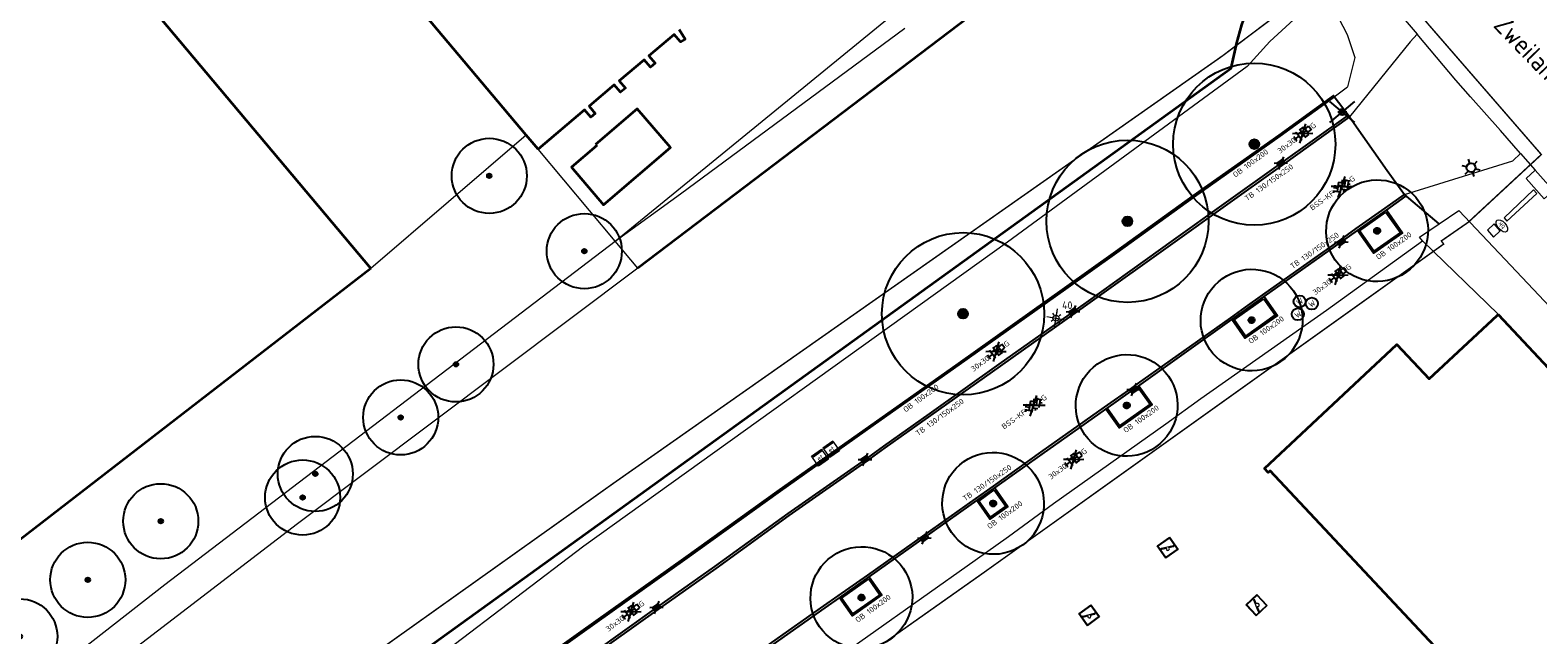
# Model space of a CAD drawing. Header units: metres. Extents: x 92877 to 94117, y 464509 to 465451.
# Tile 87 of 102: x 93310 to 93410, y 465293 to 465333. Entities that reach past the tile are written whole.
import ezdxf
from ezdxf.enums import TextEntityAlignment as Align

# ---------------------------------------------------------------- set-up
doc = ezdxf.new("R2010")
doc.units = ezdxf.units.M
doc.linetypes.add('XX-PROJECTGRENS', pattern=[18, 12, -3, 0, -3])
doc.layers.get('0').update_dxf_attribs({"linetype": 'CONTINUOUS'})
for name, color, linetype, lineweight in [('B-WE-GK-BESCHOEIING-G', 252, 'GK-BESCHOEIING', 35), ('B-WE-GR-BEPLANTING_CULTUUR-G', 252, 'CONTINUOUS', 18), ('B-WE-GR-BOOM-S', 90, 'CONTINUOUS', 25), ('B-WE-IE-MEUBILAIR_WEGMEUBILAIR_LICHTMAST-T25', 7, 'CONTINUOUS', 25), ('B-WE-IE-MEUBILAIR_WEGMEUBILAIR_SPEELVOORZIENING-S', 252, 'CONTINUOUS', 18), ('B-WE-IE-TERREINAFSCHEIDING_KUNSTMATIG_HEKWERK-G', 252, 'IE-TERREINAFSCHEIDING-KUNSTMATIG', 18), ('B-WE-KL-ET_KAST-S', 252, 'CONTINUOUS', 25), ('B-WE-KL-ET_LS_OV_LICHTMAST-S', 252, 'CONTINUOUS', 25), ('B-WE-KL-WATER-S', 252, 'CONTINUOUS', 25), ('B-WE-OG-TOPOGRAFIE_BEBOUWING-GV', 252, 'CONTINUOUS', 35), ('B-WE-OG-TOPOGRAFIE_STRAATNAAM-T18', 7, 'CONTINUOUS', 18), ('B-WE-OG-TOPOGRAFIE_WATER-GV', 252, 'CONTINUOUS', 18), ('B-WE-VH-VERHARDING-GV', 252, 'CONTINUOUS', 18), ('B-WE-VW-BLINDENGELEIDEROUTE-G', 252, 'CONTINUOUS', 18), ('N-WE-KG-GRENS_PROJECT-G', 1, 'XX-PROJECTGRENS', 35), ('V-WE-IE-MEUBILAIR_WEGMEUBILAIR_VERKEERSBORD-S', 7, 'CONTINUOUS', 25), ('V-WE-KL-ET_LS_OV_LICHTMAST-S', 190, 'CONTINUOUS', 25), ('V-WE-RI-HWA_KOLK-S', 150, 'CONTINUOUS', 25), ('V-WE-VH-KANTOPSLUITING-T18', 10, 'CONTINUOUS', 18), ('V-WE-VH-KANTOPSLUITING_OPSLUITBAND_100X200-G', 150, 'VH-OPSLUITBAND_100X200-V', 25), ('V-WE-VH-KANTOPSLUITING_TROTTOIRBAND_130 150-G', 210, 'VH-TROTTOIRBAND_130-150-V', 25), ('V-WE-VH-KANTOPSLUITING_VOORKANTBAND-G', 50, 'CONTINUOUS', 25), ('V-WE-VH-MATERIAALGRENS-G', 7, 'CONTINUOUS-V', 25), ('V-WE-VH-VERHARDING_BETONSTRAATSTEEN-S', 252, 'CONTINUOUS', 25), ('V-WE-VH-VERHARDING_TEGEL-S', 252, 'CONTINUOUS', 25)]:
    doc.layers.add(name, color=color, linetype=linetype, lineweight=lineweight)
doc.styles.add('NLCS-ISO', font='NLCS-ISO.ttf')
doc.styles.add('NLCS-ISO-M200-T18', font='NLCS-ISO.ttf', dxfattribs={"height": 0.36})
doc.styles.add('NLCS-ISO-M200-T25', font='NLCS-ISO.ttf', dxfattribs={"height": 0.5})
doc.styles.get("Standard").update_dxf_attribs({"font": 'isocp.shx'})
doc.linetypes.add('CONTINUOUS-V', pattern='A,3.5,[24,NLCS.SHX,S=0.5,R=0,X=0,Y=0],3.5', length=7)
doc.linetypes.add('GK-BESCHOEIING', pattern='A,30,-5,[1,NLCS.SHX,S=1,R=0,X=0,Y=0],-5', length=40)
doc.linetypes.add('IE-TERREINAFSCHEIDING-KUNSTMATIG', pattern='A,4,[82,NLCS.SHX,S=0.75,R=90,X=0,Y=0],4,-2', length=10)
doc.linetypes.add('VH-OPSLUITBAND_100X200-V', pattern='A,4,[24,NLCS.SHX,S=1,R=0,X=0,Y=0],4,-2,4,-2', length=16)
doc.linetypes.add('VH-TROTTOIRBAND_130-150-V', pattern='A,2.5,[24,NLCS.SHX,S=1,R=0,X=0,Y=0],2.5,-2,2,-2,2,-2', length=15)

# ---------------------------------------------------------------- blocks, each defined once
blk = doc.blocks.new('Q_SPEELVOORZIENING')
blk.add_lwpolyline([(-0.5, 0.5), (0.5, 0.5), (0.5, -0.5), (-0.5, -0.5)], close=True)
for points in [[(-0.44, 0.46), (0.44, 0.46, -0.414214), (0.46, 0.44), (0.46, -0.44, -0.414214), (0.44, -0.46), (-0.44, -0.46, -0.414214), (-0.46, -0.44), (-0.46, 0.44), (-0.46, 0.44), (-0.46, 0.45), (-0.46, 0.45), (-0.46, 0.45), (-0.46, 0.45), (-0.46, 0.45), (-0.46, 0.45), (-0.46, 0.46), (-0.46, 0.46), (-0.46, 0.46), (-0.45, 0.46), (-0.45, 0.46), (-0.45, 0.46), (-0.45, 0.46), (-0.45, 0.46), (-0.45, 0.46), (-0.44, 0.46), (-0.44, 0.46)], [(-0.36, 0.2, 1.168313), (-0.39, 0.14)], [(-0.09, 0.02, 0.778987), (-0.04, -0.17)], [(-0.04, -0.17, 0.508825), (0.06, -0.04)], [(0.36, -0.16, 1.031322), (0.38, -0.1)]]:
    blk.add_lwpolyline(points, format="xyb")
for points in [[(-0.39, 0.14), (-0.09, 0.02)], [(-0.36, 0.2), (0.38, -0.1)], [(0.06, -0.04), (0.36, -0.16)]]:
    blk.add_lwpolyline(points)
blk = doc.blocks.new('Q_LICHTMAST')
for points in [[(-0.26, 0.15), (-0.52, 0.3)], [(0, 0.3), (0, 0.6)], [(0.26, 0.15), (0.52, 0.3)], [(-0.26, -0.15), (-0.52, -0.3)], [(0, -0.3), (0, -0.6)], [(0.26, -0.15), (0.52, -0.3)]]:
    blk.add_lwpolyline(points)
blk.add_circle((0, 0), 0.3)
blk = doc.blocks.new('V-SRI-KOLK_TROTTOIR-SO')
blk.add_hatch(color=256).paths.add_polyline_path([(1.125, 0.75), (-1.125, 0.75), (-1.125, -0.75)])
at = {"ltscale": 0.1}
for p, q in [((-1.875, 1.25), (1.875, -1.25)), ((1.875, 1.25), (-1.875, -1.25))]:
    blk.add_line(p, q, dxfattribs=at)
blk.add_line((-1.125, -0.75), (1.125, 0.75))
at = {"flags": 128}
blk.add_lwpolyline([(-1.125, -0.75), (1.125, -0.75), (1.125, 0.75), (-1.125, 0.75)], close=True, dxfattribs=at)
blk = doc.blocks.new('SKL-WATER_BRANDKRAAN_BRANDPUT-SO')
at = {"color": 0, "linetype": 'ByBlock', "lineweight": 18}
blk.add_ellipse((0, 0), major_axis=(2.5, 0), ratio=0.54, dxfattribs=at)
at = {"color": 0, "linetype": 'ByBlock', "lineweight": 18, "style": 'NLCS-ISO'}
blk.add_text('bk', height=1.5, dxfattribs=at).set_placement((0.16, 0), align=Align.MIDDLE_CENTER)
blk = doc.blocks.new('SKL-WATER_STRAATPOT-SO')
blk.add_circle((0, 0), 2)
at = {"style": 'NLCS-ISO'}
blk.add_text('W', height=2, rotation=360, dxfattribs=at).set_placement((-1.06, -1.05))
blk = doc.blocks.new('V-SVH-TEGEL_300X300_DUN_HALFST_KL-SO')
for p, q in [((-3.08, 0.75), (-3, 0.75)), ((-3, -0.83), (-3, 0.83)), ((-3, 0), (-1.5, 0)), ((-1.84, 1.5), (-1.5, 1.5)), ((-1.5, -1.6), (-1.5, 1.6)), ((-1.5, 0.75), (0, 0.75)), ((0, -1.78), (0, 1.78)), ((0, 1.5), (1.5, 1.5)), ((0, 0), (1.5, 0)), ((1.5, -1.6), (1.5, 1.6)), ((1.5, 0.75), (3, 0.75)), ((3, -0.83), (3, 0.83)), ((3, 0), (3.39, 0)), ((-3.08, -0.75), (-3, -0.75)), ((-1.84, -1.5), (-1.5, -1.5)), ((-1.5, -0.75), (0, -0.75)), ((0, -1.5), (1.5, -1.5)), ((1.5, -0.75), (3, -0.75))]:
    blk.add_line(p, q)
at = {"ltscale": 0.1}
for q in [(-2.75, -1.98), (-2.73, 1.96), (2.73, 1.96), (2.75, -1.98)]:
    blk.add_line((0, 0), q, dxfattribs=at)
at = {"style": 'NLCS-ISO'}
blk.add_attdef('FORMAAT', text='', height=1.8, dxfattribs=at).set_placement((-3.18, 0), align=Align.MIDDLE_RIGHT)
blk.add_attdef('KLEUR', text='', height=1.8, dxfattribs=at).set_placement((3.49, 0), align=Align.MIDDLE_LEFT)
at = {"style": 'NLCS-ISO', "flags": 1}
blk.add_attdef('FUNCTIE', text='', height=1.8, dxfattribs=at).set_placement((0.12, -3.58), align=Align.MIDDLE_CENTER)
blk = doc.blocks.new('V-SVH-BSS_KEIFORMAAT_KEPER_KL-SO')
for p, q in [((-3.36, -0.25), (-2.89, 0.22)), ((-3.23, 0.55), (-1.41, -1.27)), ((0, 0), (-2.8, 2.01)), ((-2.44, 1.25), (-1.41, 0.22)), ((-2.15, -0.53), (0.08, 1.7)), ((-2.15, 0.96), (-1.49, 1.62)), ((-1.7, -1.56), (0.08, 0.22)), ((-0.67, 0.96), (1.56, -1.27)), ((-0.02, 1.8), (1.56, 0.22)), ((0, 0), (2.8, 2.01)), ((0.82, 0.96), (1.48, 1.62)), ((0.82, -0.53), (2.54, 1.19)), ((1.14, -1.7), (3.05, 0.22)), ((2.3, 0.96), (3.39, -0.13)), ((0, 0), (-3.13, -2.25)), ((-0.67, -0.53), (0.58, -1.77)), ((-0.44, -1.78), (0.08, -1.27)), ((0, 0), (3.13, -2.25)), ((2.3, -0.53), (2.8, -1.02))]:
    blk.add_line(p, q)
at = {"style": 'NLCS-ISO'}
blk.add_attdef('FORMAAT', text='', height=1.8, dxfattribs=at).set_placement((-3.39, -0.02), align=Align.MIDDLE_RIGHT)
blk.add_attdef('KLEUR', text='', height=1.8, dxfattribs=at).set_placement((3.39, 0), align=Align.MIDDLE_LEFT)
at = {"style": 'NLCS-ISO', "flags": 1}
blk.add_attdef('FUNCTIE', text='', height=1.8, dxfattribs=at).set_placement((0.12, -3.58), align=Align.MIDDLE_CENTER)
blk = doc.blocks.new('SKL-ET_KAST_ELEKTRA-SO')
at = {"color": 0, "linetype": 'ByBlock', "lineweight": 18}
for points in [[(-2, 2), (2, 2), (2, 1.68), (-2, 1.68)], [(-2, 1.52), (2, 1.52), (2, -2), (-2, -2)]]:
    blk.add_lwpolyline(points, close=True, dxfattribs=at)
at = {"color": 0, "linetype": 'ByBlock', "lineweight": 18, "style": 'NLCS-ISO'}
blk.add_text('et', height=1.5, dxfattribs=at).set_placement((0, 0), align=Align.MIDDLE_CENTER)
blk = doc.blocks.new('Verkeersbord')
at = {"color": 0}
for p, q in [((-0.84, -0.7), (0.84, 0.7)), ((0.84, -0.7), (-0.84, 0.7))]:
    blk.add_line(p, q, dxfattribs=at)
for p, q in [((0.3, 0), (-0.3, 0)), ((0, 0), (0.3, 0))]:
    blk.add_line(p, q)
for radius in [0.2, 0.0745]:
    blk.add_circle((0, 0), radius)
blk = doc.blocks.new('SGR-BOOM_01')
at = {"ltscale": 0.1}
h = blk.add_hatch(color=256, dxfattribs=at)
edge = h.paths.add_edge_path()
edge.add_arc((0, 0), 0.15, 0, 360)
for radius in [2.5, 0.045]:
    blk.add_circle((0, 0), radius)
blk.add_circle((0, 0), 0.15, dxfattribs=at)
blk = doc.blocks.new('SKL-ET_OV_LICHTMAST-SO')
at = {"color": 0, "linetype": 'ByBlock', "lineweight": 18}
for points in [[(-2.21, -2.21), (2.21, 2.21)], [(-2.21, 2.21), (2.21, -2.21)], [(-1.25, 0), (-2, 0)], [(-1.41, 1.41), (-0.88, 0.88)], [(0, 2), (0, 1.25)], [(0.88, 0.88), (1.41, 1.41)], [(2, 0), (1.25, 0)], [(-1.41, -1.41), (-0.88, -0.88)], [(0, -1.25), (0, -2)], [(0.88, -0.88), (1.41, -1.41)]]:
    blk.add_lwpolyline(points, dxfattribs=at)
blk.add_circle((0, 0), 1, dxfattribs=at)

msp = doc.modelspace()

# ---------------------------------------------------------------- linework, layer by layer
at = {"layer": 'B-WE-GK-BESCHOEIING-G'}
msp.add_line((93380.49, 465340.35), (93350.16, 465317.34), dxfattribs=at)
at = {"layer": 'B-WE-GK-BESCHOEIING-G', "flags": 128}
msp.add_lwpolyline([(93281.38, 465253.16), (93285.42, 465255.71), (93291.81, 465259.86), (93298.73, 465264.83), (93306.99, 465271.28), (93319.4, 465280.72), (93333.37, 465290.08), (93389.69, 465330.66), (93390.06, 465332.34), (93390.4, 465333.55), (93390.84, 465334.79), (93391.47, 465335.93)], dxfattribs=at)
at = {"layer": 'B-WE-GR-BEPLANTING_CULTUUR-G', "flags": 128}
for points in [[(93395.88, 465334.84), (93394.41, 465334.3), (93393.86, 465333.91), (93392.26, 465332.43), (93390.76, 465330.77), (93374.78, 465319.07), (93346.57, 465298.83), (93337.46, 465291.91), (93316.23, 465277.2), (93305.18, 465268.64), (93299.02, 465263.57), (93291.35, 465258.23), (93282.38, 465251.91)], [(93348.65, 465319.15), (93353.01, 465322.29), (93367.96, 465333.32)], [(93293.12, 465276.89), (93305.03, 465285.65), (93318.65, 465296.29), (93348.65, 465319.15)]]:
    msp.add_lwpolyline(points, dxfattribs=at)
at = {"layer": 'B-WE-IE-TERREINAFSCHEIDING_KUNSTMATIG_HEKWERK-G'}
for p, q in [((93342.73, 465326.21), (93332.39, 465317.33)), ((93348.65, 465319.15), (93343.52, 465325.27)), ((93350.16, 465317.34), (93348.65, 465319.15)), ((93402.43, 465319.17), (93407.48, 465314.28))]:
    msp.add_line(p, q, dxfattribs=at)
at = {"layer": 'B-WE-IE-TERREINAFSCHEIDING_KUNSTMATIG_HEKWERK-G', "flags": 128}
msp.add_lwpolyline([(93358.34, 465287.8), (93372.64, 465297.91), (93374.86, 465299.48), (93377.86, 465301.67), (93385.34, 465306.98), (93387.66, 465308.66), (93396.04, 465314.56), (93402.43, 465319.17)], dxfattribs=at)
at = {"layer": 'B-WE-OG-TOPOGRAFIE_BEBOUWING-GV'}
for p, q in [((93309.48, 465344.55), (93332.39, 465317.33)), ((93342.73, 465326.21), (93335.29, 465335.04)), ((93343.52, 465325.27), (93342.73, 465326.21)), ((93407.47, 465314.26), (93418.81, 465302.18))]:
    msp.add_line(p, q, dxfattribs=at)
at = {"layer": 'B-WE-OG-TOPOGRAFIE_BEBOUWING-GV', "flags": 128}
for points in [[(93352.93, 465333.23), (93353.31, 465332.59), (93353, 465332.42), (93352.59, 465332.9), (93350.91, 465331.49), (93351.32, 465331), (93351, 465330.73), (93350.59, 465331.22), (93348.93, 465329.82), (93349.34, 465329.33), (93349.01, 465329.06), (93348.6, 465329.55), (93346.92, 465328.13), (93347.33, 465327.64), (93347.03, 465327.39), (93346.62, 465327.88), (93343.52, 465325.27)], [(93347.34, 465325.57), (93347.41, 465325.48), (93345.74, 465324.06), (93347.88, 465321.56), (93352.34, 465325.38), (93350.13, 465327.96), (93347.34, 465325.57)], [(93332.39, 465317.33), (93306.34, 465297.21), (93306.28, 465297.28), (93300.08, 465292.5)], [(93404.22, 465291.13), (93392.28, 465303.86), (93392.15, 465303.74), (93391.9, 465304.02), (93400.72, 465312.27), (93402.88, 465309.99), (93407.4, 465314.19), (93407.47, 465314.26)]]:
    msp.add_lwpolyline(points, dxfattribs=at)
at = {"layer": 'B-WE-OG-TOPOGRAFIE_WATER-GV', "flags": 128}
msp.add_lwpolyline([(93350.16, 465317.34), (93327.49, 465300.33), (93314.85, 465290.62), (93274.58, 465261.65)], dxfattribs=at)
at = {"layer": 'B-WE-VH-VERHARDING-GV'}
for p, q in [((93396.56, 465328.76), (93397.44, 465329.41)), ((93408.96, 465324.99), (93409.94, 465323.88)), ((93407.47, 465314.26), (93407.48, 465314.28))]:
    msp.add_line(p, q, dxfattribs=at)
at = {"layer": 'B-WE-VH-VERHARDING-GV', "flags": 128}
for points in [[(93348.65, 465319.15), (93370.18, 465336.72), (93370.86, 465335.9), (93379.5, 465343.26)], [(93395.93, 465340.22), (93400.37, 465334.91), (93402.07, 465332.92)], [(93396.25, 465335.13), (93397.41, 465332.9), (93397.93, 465331.37), (93397.44, 465329.41)], [(93402.07, 465332.92), (93401.61, 465332.41), (93397.56, 465327.41)], [(93408.96, 465324.99), (93407.64, 465326.5), (93405.64, 465328.76), (93404.66, 465329.86), (93402.07, 465332.92)], [(93401.23, 465322.25), (93408.44, 465324.5), (93408.96, 465324.99)], [(93402.43, 465319.17), (93402.24, 465319.42), (93404.85, 465321.18)], [(93404.85, 465321.18), (93409.07, 465316.73), (93420.92, 465304.16)]]:
    msp.add_lwpolyline(points, dxfattribs=at)
at = {"layer": 'B-WE-VW-BLINDENGELEIDEROUTE-G'}
for p, q in [((93407.87, 465320.7), (93408.06, 465320.48)), ((93407.61, 465319.84), (93407.2, 465320.29))]:
    msp.add_line(p, q, dxfattribs=at)
at = {"layer": 'B-WE-VW-BLINDENGELEIDEROUTE-G', "flags": 128}
for points in [[(93409.94, 465323.88), (93409.33, 465323.32), (93410.54, 465321.97), (93411.15, 465322.52)], [(93411.15, 465322.52), (93410.65, 465323.07), (93409.94, 465323.88)], [(93408.06, 465320.48), (93410.05, 465322.32), (93409.82, 465322.56), (93407.87, 465320.7)], [(93407.2, 465320.29), (93406.76, 465319.87), (93407.16, 465319.42), (93407.61, 465319.84)]]:
    msp.add_lwpolyline(points, dxfattribs=at)
at = {"layer": 'N-WE-KG-GRENS_PROJECT-G', "const_width": 0.1, "flags": 128}
msp.add_lwpolyline([(93142.8, 465086.89), (93145.45, 465089.5), (93147.33, 465091.96), (93148.61, 465093.18), (93161.41, 465113.68), (93167.2, 465122.96), (93170.46, 465128.17), (93179.76, 465143.1), (93186.89, 465154.5), (93187.89, 465154.9), (93188.17, 465154.68), (93191.39, 465152.08), (93194.83, 465149.41), (93202.75, 465142.92), (93211.33, 465136.09), (93246.4, 465107.7), (93253.06, 465102.31), (93253.34, 465100.98), (93245.8, 465089.87), (93244.52, 465087.94), (93231.81, 465069.29), (93227.95, 465063.58), (93226.85, 465062.42), (93215.69, 465046.01), (93212, 465040.64), (93204.42, 465029.75), (93202.61, 465027.14), (93198.03, 465020.21), (93194.36, 465014.87), (93190.62, 465009.5), (93189.82, 465008.22), (93185.53, 465002.31), (93181.43, 464996.69), (93178.7, 464993.15), (93172.1, 464984.56), (93163.09, 464972.84), (93161.13, 464970.56), (93154.08, 464961.65), (93148.99, 464955.31), (93145.47, 464951.04), (93138.61, 464942.93), (93131.7, 464935.14), (93128.24, 464931.41), (93126.87, 464929.65), (93122.06, 464924.79), (93112.82, 464915.35), (93112.69, 464915.47), (93110.01, 464912.81), (93108.16, 464914.64), (93097.95, 464904.42), (93099.62, 464902.38), (93097.35, 464900), (93095.1, 464898.04), (93093.14, 464896.43), (93087.36, 464891.83), (93084.65, 464889.56), (93079.69, 464885.22), (93073.56, 464880.64), (93064.8, 464874.79), (93057.66, 464870.17), (93057.25, 464870.01), (93057.17, 464870), (93056.61, 464870.09), (93053.28, 464868.41), (93060.04, 464854.37), (93062.43, 464849.15), (93065.25, 464843.34), (93068.53, 464844.78), (93069.15, 464846.15), (93077.32, 464850.72), (93083.11, 464853.91), (93083.11, 464853.91), (93087.98, 464856.62), (93087.62, 464857.32), (93087.91, 464857.84), (93094.14, 464862.21), (93094.03, 464862.5), (93094.43, 464862.8), (93094.61, 464862.54), (93096.97, 464864.19), (93097.44, 464863.69), (93100.29, 464866.41), (93107.27, 464873.11), (93113.76, 464878.76), (93119.03, 464883.35), (93126.19, 464890.32), (93126.05, 464890.45), (93129.22, 464893.59), (93132.75, 464897.33), (93136.98, 464901.47), (93141.06, 464906.04), (93145.12, 464910.02), (93146.95, 464911.94), (93151.57, 464916.87), (93154.03, 464919.55), (93161.92, 464928.69), (93166.44, 464933.83), (93170.52, 464938.74), (93174.37, 464943.51), (93176.34, 464945.98), (93178.67, 464948.92), (93181.24, 464952.54), (93184.32, 464956.45), (93185.62, 464958.05), (93188.57, 464961.84), (93195.32, 464970.7), (93197.09, 464969.28), (93199.64, 464972.47), (93198.95, 464972.96), (93202.95, 464977.95), (93202.25, 464978.52), (93202.36, 464978.67), (93202.23, 464979.72), (93202.71, 464980.33), (93203.77, 464980.46), (93206.28, 464983.65), (93206.15, 464984.71), (93206.63, 464985.31), (93207.68, 464985.43), (93209.48, 464987.72), (93211.5, 464990.3), (93211.38, 464991.35), (93211.86, 464991.95), (93212.91, 464992.07), (93215.41, 464995.26), (93215.28, 464996.32), (93215.76, 464996.92), (93216.82, 464997.04), (93217.98, 464998.51), (93217.2, 464999.19), (93221.29, 465004.12), (93220.56, 465004.62), (93224.5, 465009.5), (93223.74, 465010.11), (93228.74, 465016.38), (93228.55, 465017.66), (93229.8, 465019.14), (93230.17, 465019.2), (93232.86, 465016.92), (93240.88, 465028.72), (93247.24, 465037.47), (93243.35, 465039.43), (93245.39, 465042.41), (93267.79, 465074.76), (93271.65, 465080.83), (93274.31, 465084.65), (93274.68, 465085.27), (93280.63, 465092.99), (93283.92, 465097.53), (93293.24, 465109.1), (93296.47, 465112.85), (93305.15, 465123.79), (93308.46, 465126.64), (93309.4, 465127), (93310.34, 465127.1), (93311.02, 465127.03), (93311.57, 465126.57), (93314.32, 465123.42), (93311.45, 465121.22), (93317.76, 465113.43), (93320.74, 465115.84), (93321.73, 465114.62), (93318.74, 465112.2), (93332.36, 465095.38), (93335.32, 465097.78), (93336.31, 465096.57), (93333.39, 465094.2), (93346.86, 465077.57), (93349.75, 465079.91), (93350.75, 465078.67), (93347.84, 465076.31), (93354.18, 465068.5), (93362.85, 465075.59), (93361.38, 465077.29), (93365.22, 465080.33), (93350.6, 465098.23), (93346.73, 465095.08), (93346.09, 465095.99), (93350.71, 465099.77, 0.50922), (93350.92, 465101.97), (93324.4, 465134.65), (93320.91, 465131.81), (93318.88, 465134.32, -0.098106), (93317.86, 465136.55), (93317.81, 465136.83), (93329.29, 465148.48), (93335.16, 465154.25), (93344.7, 465163.31, -0.349567), (93347.49, 465163.35), (93347.81, 465163.05), (93349.13, 465161.41), (93346.39, 465159.23), (93348.19, 465157.34), (93348.24, 465157.38), (93353.34, 465151.08), (93356.36, 465153.52), (93357.29, 465152.37), (93354.27, 465149.93), (93367.9, 465133.09), (93370.92, 465135.53), (93371.86, 465134.37), (93368.84, 465131.93), (93379.84, 465118.33), (93382.86, 465120.77), (93383.79, 465119.62), (93380.76, 465117.18), (93384.64, 465112.39), (93390.97, 465117.54), (93393.7, 465119.74), (93389.58, 465124.75), (93393.13, 465127.65), (93381.65, 465141.96), (93378.05, 465139.01), (93374.93, 465142.85), (93384.72, 465150.63, 0.393005), (93384.97, 465152.67), (93376.32, 465163.13, 0.393551), (93374.28, 465163.38), (93369.86, 465159.8), (93359.89, 465172.14), (93359.2, 465171.59), (93356.89, 465174.42), (93366.33, 465182.36), (93383.74, 465196.71, -0.309181), (93386.82, 465196.24), (93386.98, 465196.07), (93387.8, 465195.07), (93385.13, 465192.86), (93391.41, 465185.1), (93394.43, 465187.54), (93395.44, 465186.3), (93392.42, 465183.86), (93405.87, 465167.21), (93408.89, 465169.66), (93409.9, 465168.42), (93406.88, 465165.98), (93415.68, 465155.11), (93422.3, 465160.48), (93419.31, 465164.5), (93427.8, 465171.46), (93432.94, 465175.6, 0.389945), (93433.12, 465177.61), (93406.31, 465210.6, 0.403895), (93404.27, 465210.79), (93395.07, 465203.26, -0.04985), (93394.53, 465205.08), (93406, 465214.47), (93406.15, 465214.26), (93408.86, 465216.52), (93413.24, 465220.13), (93424.06, 465228.98), (93433.34, 465236.56), (93456.9, 465255.8), (93462.36, 465260.26), (93474.24, 465257.38), (93487.49, 465268.36), (93481.96, 465274.41), (93477.95, 465270.75), (93460.62, 465275.16), (93454.05, 465277.38), (93450.53, 465272.85), (93448.52, 465271.21), (93400.45, 465231.96), (93399.01, 465233.65), (93395.69, 465230.98), (93395.47, 465231.24), (93389.32, 465226.06), (93372.98, 465212.67), (93260.06, 465121.02), (93254.21, 465128.33), (93255.48, 465129.36), (93251.17, 465134.67), (93250.98, 465134.51), (93249.73, 465136.07), (93249.93, 465136.22), (93245.51, 465141.59), (93245.41, 465141.49), (93215.8, 465178.09), (93224.82, 465185.37), (93221.62, 465189.31), (93221.5, 465189.44), (93221.5, 465189.48), (93221.58, 465189.66), (93258.55, 465216.28), (93287.86, 465237.31), (93316.72, 465257.81), (93323.67, 465262.74), (93325.27, 465260.77), (93334.63, 465268.4), (93348.97, 465280.04), (93353.28, 465283.49), (93353.52, 465283.19), (93373.22, 465297.09), (93403.84, 465318.95), (93403.69, 465319.16), (93405.48, 465320.4), (93410.35, 465324.91), (93402.83, 465333.57), (93398.33, 465338.89), (93392.57, 465334.08), (93389.1, 465331.47), (93348.45, 465302.96), (93320.1, 465282.79), (93289.01, 465260.48), (93254.82, 465235.92), (93226.59, 465215.72), (93213.13, 465206), (93182.77, 465181.22), (93183.25, 465180.57), (93182.29, 465179.91), (93183.69, 465178.02), (93174.63, 465171.47), (93173.4, 465173.2), (93172.3, 465172.39), (93168.47, 465170.19), (93170.12, 465168.08), (93171.26, 465166.9), (93171.89, 465165.92), (93172.05, 465165.48), (93172.06, 465164.02), (93171.79, 465162.22), (93171.6, 465161.89), (93167.9, 465156.01), (93164.39, 465150.4), (93160.43, 465144.06), (93158.38, 465140.73), (93156.61, 465137.92), (93154.81, 465135.05), (93153.79, 465134.19), (93154.02, 465133.78), (93153.34, 465133.13), (93153.16, 465132.51), (93153.13, 465132.46), (93152.08, 465130.67), (93150.97, 465128.91), (93147.77, 465123.77), (93144.06, 465117.81), (93140.54, 465112.15), (93139.02, 465109.78), (93136.38, 465105.48), (93134.48, 465102.41), (93134.18, 465101.96), (93133.96, 465101.73), (93130.92, 465098.93), (93126.03, 465094.46), (93121.82, 465090.58), (93117.9, 465086.83), (93113.47, 465082.45), (93112.83, 465082.5), (93109.78, 465079.44), (93106.78, 465076.44), (93106.82, 465075.8), (93105.52, 465074.51), (93100.16, 465069.08), (93097.99, 465066.79), (93094.57, 465063.11), (93089.14, 465057.11), (93083.69, 465051.01), (93080.42, 465047.33), (93077.02, 465043.5), (93073.93, 465040.01), (93073.47, 465039.53), (93072, 465037.86), (93071.81, 465037.64), (93069.71, 465035.22), (93068.08, 465033.42), (93064.12, 465029.24), (93059.89, 465024.78), (93054.55, 465019.35), (93051.83, 465016.78), (93042.95, 465008.59), (93039.43, 465005.33), (93039.04, 465005.88), (93035.77, 465003.5), (93034.64, 465002.58), (93035.28, 465001.85), (93028.27, 464995.87), (93027.63, 464996.63), (93025.85, 464995.11), (93024.9, 464994.49), (93025.35, 464993.8), (93025.39, 464993.14), (93023.55, 464991.66), (93020.74, 464989.87), (93009.83, 464980.84), (93002.61, 464974.82), (93001.22, 464974.42), (92997.63, 464972.31), (93000.27, 464968.18), (93003.22, 464963.82), (93004.54, 464962.47), (93005.56, 464961.01), (93007.71, 464956.78), (93011.39, 464958.36), (93011.76, 464959.8), (93016.76, 464964.01), (93022.8, 464969.07), (93023.12, 464969.07), (93023.86, 464969.96), (93031.99, 464976.79), (93034.01, 464978.44), (93039.33, 464982.95), (93042.15, 464985.33), (93043.34, 464986.29), (93048.65, 464990.9), (93051.64, 464993.48), (93054.32, 464995.6), (93054.16, 464995.73), (93056.82, 464998.09), (93056.95, 464998.25), (93057.03, 464998.22), (93061.75, 465002.71), (93069.17, 465009.82), (93070.33, 465011.31), (93072.95, 465014), (93077.45, 465018.65), (93081.95, 465023.52), (93086.15, 465028.15), (93090.29, 465032.81), (93095.65, 465038.87), (93100.71, 465044.52), (93107.65, 465052.22), (93109.08, 465053.73), (93109.48, 465054.15), (93112.16, 465057.01), (93113.94, 465058.77), (93117.52, 465062.6), (93121.64, 465066.77), (93123.55, 465068.7), (93128.69, 465073.62), (93128.8, 465073.72), (93131.86, 465076.59), (93136.52, 465080.98), (93138.36, 465082.71)], format="xyb", close=True, dxfattribs=at)
at = {"layer": 'V-WE-VH-KANTOPSLUITING_OPSLUITBAND_100X200-G', "flags": 128}
for points in [[(93396.56, 465328.76), (93396.5, 465328.84), (93392.86, 465326.21), (93387.16, 465322.18), (93381.98, 465318.45), (93378.59, 465316.03), (93371.5, 465311), (93366.29, 465307.32), (93359.58, 465302.59), (93353.21, 465298.01), (93346.38, 465293.15), (93340.91, 465289.25), (93333.41, 465283.9), (93326.35, 465278.94), (93318.51, 465273.3), (93310.43, 465267.57), (93302.17, 465261.69), (93295.66, 465257.02), (93293.05, 465255.14), (93288.94, 465252.21), (93287.85, 465251.42), (93285.97, 465250.06), (93283.29, 465250.89), (93283.26, 465250.79)], [(93383.46, 465309.46), (93384.29, 465308.29), (93382.25, 465306.86), (93381.43, 465308.02)]]:
    msp.add_lwpolyline(points, dxfattribs=at)
for points in [[(93400, 465321.08), (93400.96, 465319.72), (93399.19, 465318.48), (93398.24, 465319.83)], [(93391.86, 465315.31), (93392.63, 465314.23), (93390.64, 465312.83), (93389.88, 465313.9)], [(93373.91, 465302.58), (93374.67, 465301.51), (93373.63, 465300.77), (93372.88, 465301.84)], [(93365.55, 465296.66), (93366.29, 465295.61), (93364.47, 465294.33), (93363.73, 465295.38)]]:
    msp.add_lwpolyline(points, close=True, dxfattribs=at)
at = {"layer": 'V-WE-VH-KANTOPSLUITING_TROTTOIRBAND_130 150-G', "flags": 128}
msp.add_lwpolyline([(93397.56, 465327.41), (93397.48, 465327.53), (93393, 465324.34), (93389.2, 465321.63), (93385.84, 465319.23), (93380.03, 465315.07), (93374.22, 465310.95), (93369.57, 465307.65), (93366.54, 465305.5), (93365.3, 465304.61), (93360.15, 465301.01), (93355.27, 465297.48), (93351.4, 465294.75), (93345.09, 465290.24), (93335.11, 465283.1), (93332.76, 465281.46), (93332.05, 465280.99), (93330, 465279.53), (93327.58, 465277.81), (93326.88, 465277.29), (93326.75, 465277.19), (93321.23, 465273.27), (93313.09, 465267.46), (93304.96, 465261.65), (93296.43, 465255.55), (93290.94, 465251.61), (93288.79, 465250.1), (93286.02, 465248.14), (93283.95, 465246.69), (93282.35, 465245.53), (93274.81, 465240.19), (93272.37, 465238.45), (93271.47, 465237.83), (93269.37, 465236.36), (93267.31, 465234.9), (93266.3, 465234.14), (93259.74, 465229.46), (93253.39, 465224.94), (93245.47, 465219.31), (93242.78, 465217.41), (93241.54, 465216.54), (93240.31, 465215.67), (93239.08, 465214.79), (93230.34, 465208.58), (93223.95, 465204.05), (93218.24, 465199.97), (93215.36, 465197.7), (93215.19, 465197.55), (93210.66, 465193.49), (93205.02, 465188.2), (93201.88, 465185.31), (93192.55, 465176.64), (93191.75, 465175.89), (93190.89, 465175.12), (93189.44, 465173.76), (93189.06, 465173.42), (93188.84, 465173.24), (93188.6, 465173.08), (93188.35, 465172.93), (93188.09, 465172.81), (93187.83, 465172.7), (93187.55, 465172.62), (93187.27, 465172.54), (93186.98, 465172.5), (93186.71, 465172.49), (93186.42, 465172.49), (93186.13, 465172.51), (93185.84, 465172.55), (93185.56, 465172.61), (93185.29, 465172.7), (93185.02, 465172.8), (93184.76, 465172.92), (93184.51, 465173.07), (93184.28, 465173.23), (93184.05, 465173.4), (93183.84, 465173.6), (93183.64, 465173.81), (93183.3, 465174.25), (93182.69, 465175.02), (93182.17, 465175.69), (93182.06, 465175.6)], dxfattribs=at)
msp.add_lwpolyline([(93218.02, 465190.5), (93218.12, 465190.61, -0.353959), (93218.01, 465191.35), (93219.36, 465192.52), (93221.65, 465194.41), (93224.06, 465196.22), (93225.17, 465197.04), (93226.19, 465197.79), (93228.96, 465199.72), (93230.21, 465200.59), (93231.47, 465201.5), (93232.65, 465202.35), (93234.08, 465203.35), (93236.4, 465205.03), (93236.87, 465205.37), (93237.51, 465205.82), (93240.4, 465207.85), (93244.12, 465210.46), (93246.55, 465212.2), (93249.19, 465214.05), (93250.78, 465215.22), (93251.8, 465215.97), (93251.88, 465216.02), (93256.33, 465219.18), (93258.24, 465220.54), (93260.92, 465222.46), (93262.99, 465223.95), (93270.02, 465228.92), (93271.05, 465229.65), (93273.23, 465231.18), (93275.22, 465232.61), (93276.06, 465233.24), (93280.69, 465236.55), (93281.5, 465237.14), (93281.8, 465237.34), (93284.42, 465239.17), (93285.73, 465240.1), (93288.1, 465241.78), (93290.31, 465243.35), (93291.81, 465244.42), (93293.24, 465245.45), (93294.61, 465246.43), (93298.53, 465249.18), (93300.44, 465250.54), (93301.83, 465251.53), (93302.84, 465252.25), (93305.49, 465254.14), (93306.6, 465254.94), (93317.13, 465262.41), (93317.86, 465262.97), (93318.32, 465263.32), (93319.32, 465263.97), (93319.58, 465264.14), (93323.25, 465266.77), (93324.68, 465267.77), (93326.07, 465268.79), (93330.61, 465272.01), (93331.49, 465272.61), (93333.67, 465274.17), (93335.83, 465275.69), (93336.53, 465276.21), (93339.54, 465278.36), (93343.07, 465280.87), (93346.88, 465283.58), (93348.87, 465284.99), (93350.23, 465285.96), (93350.76, 465286.33), (93355.34, 465289.58), (93362.64, 465294.74), (93363.59, 465295.41), (93365.57, 465296.8), (93369.25, 465299.39), (93372.74, 465301.87), (93373.94, 465302.72), (93377.1, 465304.97), (93381.35, 465307.97), (93383.19, 465309.27), (93383.54, 465309.51), (93389.74, 465313.93), (93390.74, 465314.64), (93391.88, 465315.45), (93397.03, 465319.1), (93398.11, 465319.86), (93400.03, 465321.21), (93401.32, 465322.13), (93401.23, 465322.25)], format="xyb", dxfattribs=at)
at = {"layer": 'V-WE-VH-KANTOPSLUITING_VOORKANTBAND-G', "flags": 128}
for points in [[(93396.56, 465328.76), (93392.92, 465326.13), (93387.22, 465322.09), (93382.04, 465318.37), (93378.65, 465315.95), (93371.55, 465310.92), (93366.35, 465307.24), (93359.64, 465302.51), (93353.27, 465297.93), (93346.44, 465293.07), (93340.96, 465289.17), (93333.46, 465283.82), (93326.4, 465278.86), (93318.57, 465273.22), (93310.49, 465267.48), (93302.23, 465261.61), (93295.72, 465256.94), (93293.11, 465255.06), (93289, 465252.13), (93287.9, 465251.34), (93285.99, 465249.95), (93283.26, 465250.79)], [(93397.56, 465327.41), (93393.09, 465324.21), (93389.29, 465321.5), (93385.93, 465319.11), (93380.12, 465314.95), (93374.31, 465310.83), (93369.66, 465307.53), (93366.63, 465305.38), (93365.39, 465304.49), (93360.23, 465300.89), (93355.36, 465297.36), (93351.49, 465294.63), (93345.17, 465290.12), (93335.19, 465282.98), (93332.85, 465281.34), (93332.14, 465280.86), (93330.08, 465279.4), (93327.67, 465277.69), (93326.97, 465277.16), (93326.83, 465277.07), (93321.31, 465273.15), (93313.18, 465267.34), (93305.05, 465261.53)], [(93355.25, 465289.71), (93362.56, 465294.86), (93363.5, 465295.53), (93365.49, 465296.92), (93369.16, 465299.51), (93372.65, 465301.99), (93373.85, 465302.84), (93377.02, 465305.09), (93381.26, 465308.09), (93383.1, 465309.39), (93383.46, 465309.64), (93389.66, 465314.05), (93390.65, 465314.76), (93391.8, 465315.57), (93396.95, 465319.22), (93398.02, 465319.98), (93399.94, 465321.34), (93401.23, 465322.25)], [(93400.03, 465321.22), (93401.1, 465319.7), (93399.17, 465318.34), (93398.1, 465319.85), (93400.03, 465321.21)], [(93391.88, 465315.45), (93392.77, 465314.2), (93390.61, 465312.69), (93389.74, 465313.93), (93391.88, 465315.45)], [(93383.54, 465309.51), (93384.43, 465308.27), (93382.23, 465306.72), (93381.35, 465307.97)], [(93373.94, 465302.72), (93374.81, 465301.49), (93373.61, 465300.64), (93372.74, 465301.87), (93373.94, 465302.72)]]:
    msp.add_lwpolyline(points, dxfattribs=at)
msp.add_lwpolyline([(93365.57, 465296.8), (93366.43, 465295.59), (93364.45, 465294.2), (93363.59, 465295.41)], close=True, dxfattribs=at)
at = {"layer": 'V-WE-VH-MATERIAALGRENS-G', "flags": 128}
for points in [[(93397.48, 465327.53), (93396.56, 465328.76)], [(93397.56, 465327.41), (93400.09, 465323.85), (93401.23, 465322.25)], [(93403.55, 465320.3), (93401.23, 465322.25)]]:
    msp.add_lwpolyline(points, dxfattribs=at)

# ---------------------------------------------------------------- block references
at = {"layer": 'B-WE-GR-BOOM-S'}
for p, xscale, yscale, rotation in [((93391.23, 465325.6), 2.16, 2.16, 34.99999999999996), ((93382.78, 465320.47), 2.16, 2.16, 35.99999999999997), ((93399.41, 465319.84), 1.36, 1.35, 34.99999999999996), ((93371.83, 465314.31), 2.16, 2.16, 35.99999999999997), ((93391.05, 465313.89), 1.36, 1.35, 34.99999999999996), ((93382.73, 465308.21), 1.36, 1.35, 34.99999999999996), ((93373.83, 465301.69), 1.36, 1.35, 125), ((93365.06, 465295.42), 1.36, 1.35, 34.99999999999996)]:
    msp.add_blockref('SGR-BOOM_01', p, dxfattribs=dict(at, xscale=xscale, yscale=yscale, rotation=rotation))
for p, rotation in [((93340.27, 465323.49), 41), ((93346.6, 465318.48), 37), ((93338.05, 465310.94), 37), ((93334.37, 465307.41), 37), ((93328.68, 465303.65), 37), ((93327.84, 465302.08), 37), ((93318.39, 465300.5), 37), ((93313.53, 465296.6), 38.00000000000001), ((93309, 465292.83), 38.00000000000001)]:
    msp.add_blockref('SGR-BOOM_01', p, dxfattribs=dict(at, rotation=rotation))
at = {"layer": 'B-WE-IE-MEUBILAIR_WEGMEUBILAIR_SPEELVOORZIENING-S'}
for p, rotation in [((93385.46, 465298.74), 34.99999999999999), ((93391.38, 465294.91), 133), ((93380.23, 465294.24), 35.99999999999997)]:
    msp.add_blockref('Q_SPEELVOORZIENING', p, dxfattribs=dict(at, rotation=rotation))
at = {"layer": 'B-WE-KL-ET_KAST-S', "xscale": 0.2, "yscale": 0.2, "zscale": 0.2, "rotation": 34.99999999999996}
for p in [(93363.05, 465305.29), (93362.3, 465304.73)]:
    msp.add_blockref('SKL-ET_KAST_ELEKTRA-SO', p, dxfattribs=at)
at = {"layer": 'B-WE-KL-ET_LS_OV_LICHTMAST-S', "rotation": 17}
msp.add_blockref('Q_LICHTMAST', (93405.67, 465324.03), dxfattribs=at)
at = {"layer": 'B-WE-KL-WATER-S', "xscale": 0.2, "yscale": 0.2, "zscale": 0.2}
for name, p, rotation in [('SKL-WATER_BRANDKRAAN_BRANDPUT-SO', (93407.72, 465320.16), 132), ('SKL-WATER_STRAATPOT-SO', (93394.25, 465315.13), 34.99999999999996), ('SKL-WATER_STRAATPOT-SO', (93395.06, 465314.99), 34.99999999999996), ('SKL-WATER_STRAATPOT-SO', (93394.13, 465314.28), 34.99999999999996)]:
    msp.add_blockref(name, p, dxfattribs=dict(at, rotation=rotation))
at = {"layer": 'V-WE-IE-MEUBILAIR_WEGMEUBILAIR_VERKEERSBORD-S'}
msp.add_blockref('Verkeersbord', (93397.09, 465327.74), dxfattribs=at)
at = {"layer": 'V-WE-KL-ET_LS_OV_LICHTMAST-S', "xscale": 0.2, "yscale": 0.2, "zscale": 0.2, "rotation": 34.99999999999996}
msp.add_blockref('SKL-ET_OV_LICHTMAST-SO', (93378.02, 465314.02), dxfattribs=at)
at = {"layer": 'V-WE-RI-HWA_KOLK-S', "xscale": 0.2, "yscale": 0.2, "zscale": 0.2, "rotation": 34.99999999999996}
for p in [(93393, 465324.34), (93397.03, 465319.09), (93379.15, 465314.45), (93383.2, 465309.27), (93365.3, 465304.61), (93369.25, 465299.39), (93351.41, 465294.76)]:
    msp.add_blockref('V-SRI-KOLK_TROTTOIR-SO', p, dxfattribs=at)
at = {"layer": 'V-WE-VH-VERHARDING_BETONSTRAATSTEEN-S', "xscale": 0.2, "yscale": 0.2, "zscale": 0.2, "rotation": 35.45176144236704}
for p in [(93397.05, 465322.79), (93376.52, 465308.22)]:
    msp.add_blockref('V-SVH-BSS_KEIFORMAAT_KEPER_KL-SO', p, dxfattribs=at).add_auto_attribs({'FORMAAT': 'BSS-KF', 'KLEUR': 'G'})
at = {"layer": 'V-WE-VH-VERHARDING_TEGEL-S', "xscale": 0.1999999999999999, "yscale": 0.1999999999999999, "zscale": 0.1999999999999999, "rotation": 36.89759634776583}
for p in [(93394.45, 465326.31), (93396.8, 465316.89), (93374.03, 465311.79), (93379.19, 465304.62), (93349.71, 465294.48)]:
    msp.add_blockref('V-SVH-TEGEL_300X300_DUN_HALFST_KL-SO', p, dxfattribs=at).add_auto_attribs({'FORMAAT': '30x30', 'KLEUR': 'G'})

# ---------------------------------------------------------------- texts
at = {"layer": 'B-WE-IE-MEUBILAIR_WEGMEUBILAIR_LICHTMAST-T25', "insert": (93378.43, 465315.13), "char_height": 0.5, "attachment_point": 1, "style": 'NLCS-ISO-M200-T25'}
msp.add_mtext_dynamic_manual_height_columns('40', width=3.7835, gutter_width=6.25, heights=[0], dxfattribs=at)
at = {"layer": 'B-WE-OG-TOPOGRAFIE_STRAATNAAM-T18'}
msp.add_text('Zweilandlaan', height=1.25, rotation=-46, dxfattribs=at).set_placement((93410.59, 465330.73), align=Align.MIDDLE)
at = {"layer": 'V-WE-VH-KANTOPSLUITING-T18', "char_height": 0.36, "attachment_point": 1, "style": 'NLCS-ISO-M200-T18'}
for s, insert, rotation in [('OB 100x200', (93389.75, 465323.65), 36.534), ('TB 130/150x250', (93390.54, 465322.09), 35.5039), ('TB 130/150x250', (93393.57, 465317.57), 34.928), ('OB 100x200', (93399.28, 465318.18), 35.4112), ('OB 100x200', (93390.78, 465312.58), 35.4112), ('OB 100x200', (93367.79, 465308.02), 36.0155), ('TB 130/150x250', (93368.62, 465306.45), 35.9836), ('OB 100x200', (93382.45, 465306.65), 35.4112), ('TB 130/150x250', (93371.76, 465302.11), 34.8726), ('OB 100x200', (93373.38, 465300.25), 36.1503), ('OB 100x200', (93364.6, 465294.02), 36.1503)]:
    msp.add_mtext_dynamic_manual_height_columns(s, width=4.9781, gutter_width=1.8, heights=[0], dxfattribs=dict(at, insert=insert, rotation=rotation))

doc.saveas('drawing.dxf')
